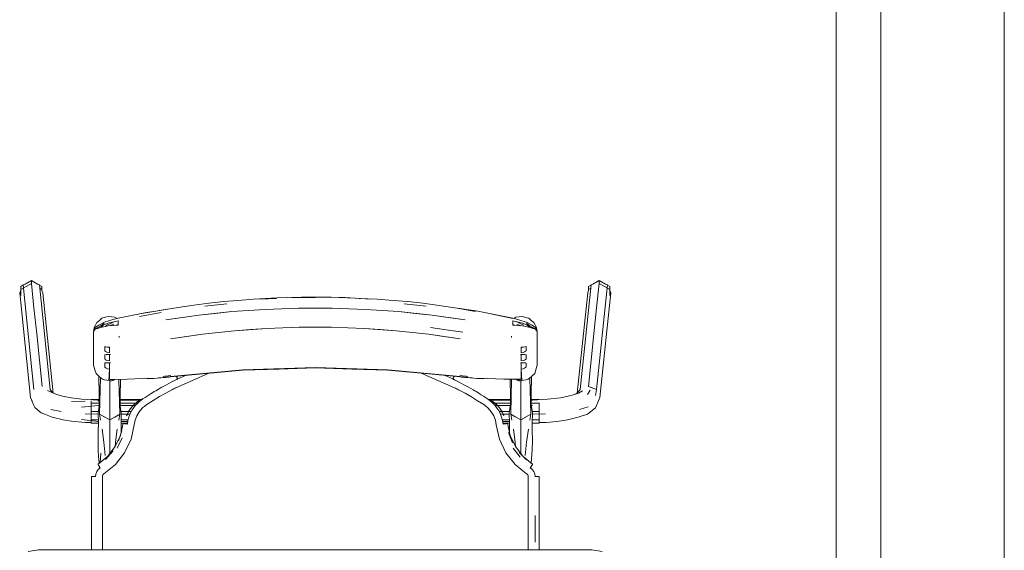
# Model space of a CAD drawing. Header units: millimetres. Extents: x 321 to 585, y -277 to 9.
# Tile 105 of 256: x 395.33 to 397.088, y -212.257 to -211.31. Entities that reach past the tile are written whole.
import ezdxf

# ---------------------------------------------------------------- set-up
doc = ezdxf.new("R2010")
doc.units = ezdxf.units.MM
doc.header["$MEASUREMENT"] = 0
for name, color, linetype, lineweight in [('IFC-Elemento de mobília-Contorno', 152, 'Continuous', 5), ('IFC-Laje-Contorno', 134, 'Continuous', 5), ('IFC-Viga-Contorno', 66, 'Continuous', 5)]:
    doc.layers.add(name, color=color, linetype=linetype, lineweight=lineweight)

msp = doc.modelspace()

# ---------------------------------------------------------------- linework, layer by layer
at = {"layer": 'IFC-Elemento de mobília-Contorno', "color": 7, "lineweight": 5}
for p, q in [((395.3322, -211.7911), (395.351, -211.7806)), ((395.3322, -211.7859), (395.3359, -211.7839)), ((395.3322, -211.7911), (395.3322, -211.7859)), ((395.3359, -211.7839), (395.3362, -211.7831)), ((395.3362, -211.7831), (395.34, -211.7816)), ((395.3362, -211.7831), (395.3556, -211.97)), ((395.34, -211.7816), (395.351, -211.7754)), ((395.351, -211.7806), (395.351, -211.7754)), ((395.351, -211.7754), (395.362, -211.7816)), ((395.351, -211.7806), (395.3512, -211.7807)), ((395.3512, -211.7807), (395.3557, -211.8239)), ((395.362, -211.7816), (395.3655, -211.7829)), ((395.3655, -211.7829), (395.3848, -211.9698)), ((395.3655, -211.7829), (395.3658, -211.7837)), ((395.3658, -211.7837), (395.3699, -211.7859)), ((395.3661, -211.789), (395.3699, -211.7911)), ((395.3699, -211.7932), (395.3699, -211.7859)), ((395.3699, -211.7911), (395.3699, -211.7859)), ((396.3309, -211.9698), (396.3503, -211.7829)), ((396.3459, -211.7859), (396.3499, -211.7837)), ((396.3459, -211.7911), (396.3459, -211.7859)), ((396.3459, -211.7911), (396.3496, -211.789)), ((396.3499, -211.7837), (396.3503, -211.7829)), ((396.3503, -211.7829), (396.3537, -211.7816)), ((396.3537, -211.7816), (396.3647, -211.7754)), ((396.3601, -211.8239), (396.3645, -211.7807)), ((396.3602, -211.97), (396.3795, -211.7831)), ((396.3645, -211.7807), (396.3647, -211.7806)), ((396.3647, -211.7806), (396.3647, -211.7754)), ((396.3647, -211.7754), (396.3758, -211.7816)), ((396.3647, -211.7806), (396.3836, -211.7911)), ((396.3758, -211.7816), (396.3795, -211.7831)), ((396.3795, -211.7831), (396.3798, -211.7839)), ((396.3798, -211.7839), (396.3836, -211.7859)), ((396.3836, -211.7926), (396.3836, -211.7859)), ((396.3836, -211.7911), (396.3836, -211.7859)), ((395.3302, -211.7973), (395.3322, -211.7926)), ((395.3302, -211.7973), (395.3495, -211.9842)), ((395.3322, -211.802), (395.3322, -211.7911)), ((395.3699, -211.7932), (395.3699, -211.7911)), ((395.3699, -211.7932), (395.3715, -211.7971)), ((395.3715, -211.7971), (395.3901, -211.9761)), ((395.7478, -211.8086), (395.7892, -211.8062)), ((395.7892, -211.8062), (395.8082, -211.8057)), ((395.8082, -211.8057), (395.833, -211.805)), ((395.816, -211.8057), (395.8581, -211.8057)), ((395.833, -211.805), (395.8581, -211.8049)), ((395.8581, -211.8049), (395.8863, -211.8051)), ((395.8863, -211.8051), (395.9118, -211.8057)), ((395.9002, -211.8057), (395.929, -211.8067)), ((395.9118, -211.8057), (395.929, -211.8067)), ((395.929, -211.8067), (395.9572, -211.8085)), ((396.3256, -211.9764), (396.3442, -211.7971)), ((396.3442, -211.7971), (396.3459, -211.7932)), ((396.3459, -211.7932), (396.3459, -211.7911)), ((396.3662, -211.9842), (396.3856, -211.7973)), ((396.3836, -211.802), (396.3836, -211.7911)), ((396.3836, -211.7926), (396.3856, -211.7973)), ((395.3557, -211.8239), (395.3605, -211.8706)), ((395.5793, -211.8288), (395.6131, -211.8232)), ((395.6131, -211.8232), (395.6409, -211.8191)), ((395.6409, -211.8191), (395.6676, -211.8157)), ((395.6606, -211.8212), (395.6999, -211.817)), ((395.6676, -211.8157), (395.6944, -211.8128)), ((395.6944, -211.8128), (395.7195, -211.8107)), ((395.7195, -211.8107), (395.7478, -211.8086)), ((395.7589, -211.8085), (395.7886, -211.8076)), ((395.9365, -211.8072), (395.9684, -211.8086)), ((395.9684, -211.8086), (395.9967, -211.8107)), ((395.9967, -211.8107), (396.0233, -211.813)), ((396.0163, -211.817), (396.0556, -211.8212)), ((396.0233, -211.813), (396.05, -211.8159)), ((396.05, -211.8159), (396.0752, -211.8191)), ((396.0752, -211.8191), (396.103, -211.8232)), ((396.103, -211.8232), (396.1242, -211.8267)), ((396.3552, -211.8706), (396.3601, -211.8239)), ((395.4771, -211.8427), (395.4827, -211.841)), ((395.4827, -211.841), (395.4884, -211.8394)), ((395.4884, -211.8394), (395.4943, -211.8401)), ((395.4943, -211.8401), (395.5002, -211.8408)), ((395.5002, -211.8408), (395.5039, -211.8429)), ((395.5057, -211.8425), (395.5326, -211.837)), ((395.5326, -211.837), (395.5563, -211.8324)), ((395.544, -211.8393), (395.5826, -211.8324)), ((395.5446, -211.8349), (395.5732, -211.8298)), ((395.5563, -211.8324), (395.5732, -211.8298)), ((395.5732, -211.8298), (395.6018, -211.8253)), ((395.591, -211.8454), (395.6497, -211.8371)), ((395.591, -211.8454), (395.6209, -211.8412)), ((395.6209, -211.8412), (395.6497, -211.8371)), ((395.6497, -211.8371), (395.7089, -211.8309)), ((395.6497, -211.8371), (395.6793, -211.834)), ((395.6793, -211.834), (395.7089, -211.8309)), ((395.7089, -211.8309), (395.7685, -211.8268)), ((395.7089, -211.8309), (395.7387, -211.8288)), ((395.7387, -211.8288), (395.7685, -211.8268)), ((395.7685, -211.8268), (395.8282, -211.8247)), ((395.7685, -211.8268), (395.7983, -211.8257)), ((395.7983, -211.8257), (395.8282, -211.8247)), ((395.8282, -211.8247), (395.888, -211.8247)), ((395.888, -211.8247), (395.9477, -211.8268)), ((395.888, -211.8247), (395.9178, -211.8257)), ((395.9178, -211.8257), (395.9477, -211.8268)), ((395.9477, -211.8268), (396.0072, -211.8309)), ((395.9477, -211.8268), (395.9774, -211.8288)), ((395.9774, -211.8288), (396.0072, -211.8309)), ((396.0072, -211.8309), (396.0664, -211.8371)), ((396.0072, -211.8309), (396.0368, -211.834)), ((396.0368, -211.834), (396.0664, -211.8371)), ((396.0664, -211.8371), (396.1252, -211.8454)), ((396.0664, -211.8371), (396.0953, -211.8412)), ((396.0953, -211.8412), (396.1252, -211.8454)), ((396.1143, -211.8253), (396.144, -211.8307)), ((396.1143, -211.8253), (396.1454, -211.8297)), ((396.1454, -211.8297), (396.1629, -211.8331)), ((396.1629, -211.8331), (396.1867, -211.8375)), ((396.1715, -211.8349), (396.2107, -211.8433)), ((396.1867, -211.8375), (396.2105, -211.8425)), ((396.2123, -211.8429), (396.216, -211.8408)), ((396.216, -211.8408), (396.2219, -211.8401)), ((396.2219, -211.8401), (396.2278, -211.8394)), ((396.2278, -211.8394), (396.2334, -211.8411)), ((396.2334, -211.8411), (396.2391, -211.8427)), ((395.4621, -211.8662), (395.4632, -211.8591)), ((395.4621, -211.8662), (395.4651, -211.8593)), ((395.4632, -211.8591), (395.4656, -211.8547)), ((395.4651, -211.8593), (395.4712, -211.8547)), ((395.4652, -211.8617), (395.4745, -211.8565)), ((395.4652, -211.8624), (395.4743, -211.859)), ((395.4656, -211.8547), (395.468, -211.8503)), ((395.468, -211.8503), (395.4726, -211.8465)), ((395.4707, -211.8603), (395.4723, -211.858)), ((395.4712, -211.8547), (395.4814, -211.8498)), ((395.4726, -211.8465), (395.4771, -211.8427)), ((395.4743, -211.859), (395.4884, -211.8564)), ((395.4745, -211.8565), (395.481, -211.8514)), ((395.4745, -211.8565), (395.4882, -211.8515)), ((395.4752, -211.8588), (395.476, -211.8578)), ((395.476, -211.8578), (395.4799, -211.8546)), ((395.4814, -211.8498), (395.4895, -211.8471)), ((395.4836, -211.8572), (395.4858, -211.8552)), ((395.4858, -211.8552), (395.4928, -211.852)), ((395.4882, -211.8515), (395.5057, -211.847)), ((395.4884, -211.8564), (395.5057, -211.8548)), ((395.4895, -211.8471), (395.4966, -211.8448)), ((395.4913, -211.8561), (395.4984, -211.8532)), ((395.4928, -211.852), (395.4997, -211.8486)), ((395.4966, -211.8448), (395.5057, -211.8425)), ((395.5022, -211.8551), (395.5057, -211.8541)), ((395.5043, -211.8545), (395.5051, -211.8548)), ((395.5057, -211.849), (395.5057, -211.847)), ((395.5057, -211.8509), (395.5057, -211.849)), ((395.5057, -211.8528), (395.5057, -211.8509)), ((395.5057, -211.8548), (395.5057, -211.8528)), ((395.7713, -211.8609), (395.8291, -211.8588)), ((395.8002, -211.8598), (395.8291, -211.8588)), ((395.8291, -211.8588), (395.887, -211.8588)), ((395.887, -211.8588), (395.9449, -211.8609)), ((395.887, -211.8588), (395.9159, -211.8598)), ((396.0633, -211.8591), (396.0917, -211.8631)), ((396.0633, -211.8591), (396.0914, -211.8631)), ((396.2104, -211.849), (396.2104, -211.847)), ((396.2104, -211.847), (396.2279, -211.8515)), ((396.2104, -211.8509), (396.2104, -211.849)), ((396.2104, -211.8528), (396.2104, -211.8509)), ((396.2104, -211.8548), (396.2104, -211.8528)), ((396.2104, -211.8541), (396.2139, -211.8551)), ((396.2104, -211.8548), (396.2278, -211.8564)), ((396.2105, -211.8425), (396.2195, -211.8448)), ((396.2107, -211.8548), (396.2116, -211.8544)), ((396.2165, -211.8486), (396.2234, -211.8521)), ((396.2177, -211.8531), (396.2248, -211.8561)), ((396.2195, -211.8448), (396.2266, -211.8471)), ((396.2234, -211.8521), (396.2303, -211.8552)), ((396.2266, -211.8471), (396.2347, -211.8498)), ((396.2278, -211.8564), (396.2418, -211.859)), ((396.2279, -211.8515), (396.2417, -211.8565)), ((396.2347, -211.8498), (396.2449, -211.8547)), ((396.2352, -211.8514), (396.2417, -211.8565)), ((396.2356, -211.8543), (396.24, -211.8578)), ((396.2391, -211.8427), (396.2436, -211.8465)), ((396.24, -211.8578), (396.2407, -211.8588)), ((396.2417, -211.8565), (396.2509, -211.8617)), ((396.2418, -211.859), (396.2509, -211.8624)), ((396.2436, -211.8465), (396.2481, -211.8503)), ((396.2436, -211.858), (396.245, -211.8601)), ((396.2449, -211.8547), (396.2508, -211.8591)), ((396.2481, -211.8503), (396.2505, -211.8546)), ((396.2505, -211.8546), (396.2529, -211.8589)), ((396.2508, -211.8591), (396.2541, -211.8661)), ((396.2529, -211.8589), (396.2541, -211.8661)), ((395.3605, -211.8706), (395.3654, -211.9173)), ((395.4621, -211.8662), (395.4652, -211.8617)), ((395.4621, -211.8662), (395.4638, -211.8641)), ((395.4621, -211.8812), (395.4621, -211.8662)), ((395.4638, -211.8641), (395.4652, -211.8624)), ((395.4664, -211.861), (395.4694, -211.8608)), ((395.5076, -211.8747), (395.5078, -211.8757)), ((395.5076, -211.8747), (395.508, -211.8769)), ((395.5078, -211.8757), (395.508, -211.8769)), ((395.5994, -211.8792), (395.6563, -211.8711)), ((395.5994, -211.8792), (395.6286, -211.8751)), ((395.6286, -211.8751), (395.6563, -211.8711)), ((395.6563, -211.8711), (395.7136, -211.865)), ((395.6563, -211.8711), (395.685, -211.868)), ((395.685, -211.868), (395.7136, -211.865)), ((395.7136, -211.865), (395.7713, -211.8609)), ((395.7136, -211.865), (395.7425, -211.8629)), ((395.7425, -211.8629), (395.7713, -211.8609)), ((395.9449, -211.8609), (396.0025, -211.865)), ((395.9449, -211.8609), (395.9737, -211.8629)), ((395.9737, -211.8629), (396.0025, -211.865)), ((396.0025, -211.865), (396.0312, -211.8681)), ((396.0312, -211.8681), (396.0598, -211.8711)), ((396.0598, -211.8711), (396.1167, -211.8792)), ((396.0598, -211.8711), (396.0875, -211.8751)), ((396.0875, -211.8751), (396.1167, -211.8792)), ((396.0914, -211.8631), (396.1211, -211.8673)), ((396.0917, -211.8631), (396.1211, -211.8673)), ((396.2081, -211.8769), (396.2085, -211.8747)), ((396.2081, -211.8769), (396.2083, -211.8757)), ((396.2083, -211.8757), (396.2085, -211.8747)), ((396.2469, -211.8609), (396.2496, -211.861)), ((396.2509, -211.8617), (396.2541, -211.8661)), ((396.2509, -211.8624), (396.2524, -211.8641)), ((396.2524, -211.8641), (396.2541, -211.8661)), ((396.2541, -211.8812), (396.2541, -211.8661)), ((396.3504, -211.9173), (396.3552, -211.8706)), ((395.4621, -211.8962), (395.4621, -211.8812)), ((395.4821, -211.893), (395.4841, -211.8936)), ((395.4821, -211.8949), (395.4821, -211.893)), ((395.4821, -211.8969), (395.4821, -211.8949)), ((395.4841, -211.8936), (395.4863, -211.894)), ((395.4863, -211.894), (395.4884, -211.8943)), ((395.4884, -211.8943), (395.4905, -211.8944)), ((395.4905, -211.8968), (395.4905, -211.8944)), ((396.2256, -211.8944), (396.2277, -211.8943)), ((396.2256, -211.8968), (396.2256, -211.8944)), ((396.2277, -211.8943), (396.2299, -211.894)), ((396.2299, -211.894), (396.232, -211.8936)), ((396.232, -211.8936), (396.2341, -211.893)), ((396.2341, -211.8949), (396.2341, -211.893)), ((396.2341, -211.8969), (396.2341, -211.8949)), ((396.2541, -211.8962), (396.2541, -211.8812)), ((395.4621, -211.9113), (395.4621, -211.8962)), ((395.4621, -211.9263), (395.4621, -211.9113)), ((395.4821, -211.8988), (395.4821, -211.8969)), ((395.4821, -211.9007), (395.4821, -211.8988)), ((395.4821, -211.9007), (395.4827, -211.9016)), ((395.4821, -211.9082), (395.4827, -211.9077)), ((395.4821, -211.91), (395.4821, -211.9082)), ((395.4821, -211.9117), (395.4821, -211.91)), ((395.4821, -211.9135), (395.4821, -211.9117)), ((395.4827, -211.9016), (395.4845, -211.9027)), ((395.4827, -211.9077), (395.4845, -211.9075)), ((395.4845, -211.9027), (395.4872, -211.9036)), ((395.4845, -211.9075), (395.4872, -211.9075)), ((395.4872, -211.9036), (395.4905, -211.9041)), ((395.4872, -211.9075), (395.4905, -211.9075)), ((395.4905, -211.8992), (395.4905, -211.8968)), ((395.4905, -211.9017), (395.4905, -211.8992)), ((395.4905, -211.9041), (395.4905, -211.9017)), ((395.4905, -211.9103), (395.4905, -211.9075)), ((395.4905, -211.9131), (395.4905, -211.9103)), ((395.4909, -211.9075), (395.4921, -211.9075)), ((395.4909, -211.9075), (395.4921, -211.9075)), ((395.4913, -211.9075), (395.4921, -211.9075)), ((395.4917, -211.9075), (395.4921, -211.9075)), ((396.2241, -211.9075), (396.2249, -211.9075)), ((396.2241, -211.9075), (396.2244, -211.9075)), ((396.2241, -211.9075), (396.2252, -211.9075)), ((396.2241, -211.9075), (396.2249, -211.9075)), ((396.2256, -211.8992), (396.2256, -211.8968)), ((396.2256, -211.9017), (396.2256, -211.8992)), ((396.2256, -211.9041), (396.2256, -211.9017)), ((396.2256, -211.9041), (396.229, -211.9036)), ((396.2256, -211.9103), (396.2256, -211.9075)), ((396.2256, -211.9075), (396.229, -211.9075)), ((396.2256, -211.9131), (396.2256, -211.9103)), ((396.229, -211.9036), (396.2317, -211.9027)), ((396.229, -211.9075), (396.2317, -211.9075)), ((396.2317, -211.9027), (396.2334, -211.9016)), ((396.2317, -211.9075), (396.2334, -211.9077)), ((396.2334, -211.9016), (396.2341, -211.9007)), ((396.2334, -211.9077), (396.2341, -211.9082)), ((396.2341, -211.8988), (396.2341, -211.8969)), ((396.2341, -211.9007), (396.2341, -211.8988)), ((396.2341, -211.91), (396.2341, -211.9082)), ((396.2341, -211.9117), (396.2341, -211.91)), ((396.2341, -211.9135), (396.2341, -211.9117)), ((396.2541, -211.9112), (396.2541, -211.8962)), ((396.2541, -211.9263), (396.2541, -211.9112)), ((395.3654, -211.9173), (395.3702, -211.9641)), ((395.4621, -211.9263), (395.4646, -211.9349)), ((395.4821, -211.9153), (395.4821, -211.9135)), ((395.4821, -211.9153), (395.4827, -211.9162)), ((395.4821, -211.9228), (395.4827, -211.9222)), ((395.4821, -211.9245), (395.4821, -211.9228)), ((395.4821, -211.9263), (395.4821, -211.9245)), ((395.4821, -211.9281), (395.4821, -211.9263)), ((395.4821, -211.9298), (395.4821, -211.9281)), ((395.4821, -211.9298), (395.4827, -211.9307)), ((395.4827, -211.9162), (395.4845, -211.9173)), ((395.4827, -211.9222), (395.4845, -211.9221)), ((395.4845, -211.9173), (395.4872, -211.9182)), ((395.4845, -211.9221), (395.4872, -211.9221)), ((395.4872, -211.9182), (395.4905, -211.9187)), ((395.4872, -211.9221), (395.4905, -211.9221)), ((395.4905, -211.9159), (395.4905, -211.9131)), ((395.4905, -211.9187), (395.4905, -211.9159)), ((395.4905, -211.9249), (395.4905, -211.9221)), ((395.4905, -211.9276), (395.4905, -211.9249)), ((395.4905, -211.9304), (395.4905, -211.9276)), ((395.4909, -211.922), (395.491, -211.922)), ((395.4913, -211.922), (395.4921, -211.922)), ((395.4913, -211.922), (395.4921, -211.922)), ((395.4917, -211.922), (395.4921, -211.922)), ((396.2241, -211.922), (396.2244, -211.922)), ((396.2241, -211.922), (396.2249, -211.922)), ((396.2241, -211.922), (396.2248, -211.922)), ((396.2256, -211.9159), (396.2256, -211.9131)), ((396.2256, -211.9187), (396.2256, -211.9159)), ((396.2256, -211.9187), (396.229, -211.9182)), ((396.2256, -211.9249), (396.2256, -211.9221)), ((396.2256, -211.9221), (396.229, -211.9221)), ((396.2256, -211.9276), (396.2256, -211.9249)), ((396.2256, -211.9304), (396.2256, -211.9276)), ((396.229, -211.9182), (396.2317, -211.9173)), ((396.229, -211.9221), (396.2317, -211.9221)), ((396.2317, -211.9173), (396.2334, -211.9162)), ((396.2317, -211.9221), (396.2334, -211.9222)), ((396.2334, -211.9162), (396.2341, -211.9153)), ((396.2334, -211.9222), (396.2341, -211.9228)), ((396.2334, -211.9307), (396.2341, -211.9298)), ((396.2341, -211.9153), (396.2341, -211.9135)), ((396.2341, -211.9245), (396.2341, -211.9228)), ((396.2341, -211.9263), (396.2341, -211.9245)), ((396.2341, -211.9281), (396.2341, -211.9263)), ((396.2341, -211.9298), (396.2341, -211.9281)), ((396.2516, -211.9349), (396.2541, -211.9263)), ((396.3455, -211.9641), (396.3504, -211.9173)), ((395.4646, -211.9349), (395.4664, -211.9411)), ((395.4664, -211.9411), (395.4722, -211.9463)), ((395.4716, -211.9458), (395.4729, -212.0138)), ((395.4722, -211.9463), (395.478, -211.9515)), ((395.4827, -211.9307), (395.4845, -211.9318)), ((395.4845, -211.9318), (395.4872, -211.9328)), ((395.4872, -211.9328), (395.4905, -211.9332)), ((395.4895, -211.9536), (395.4905, -211.9332)), ((395.4905, -211.9332), (395.4905, -211.9304)), ((395.4905, -211.9516), (395.4905, -211.9332)), ((395.5861, -211.9476), (395.5865, -211.9471)), ((395.5861, -211.9477), (395.5861, -211.9476)), ((395.5865, -211.9471), (395.5875, -211.9467)), ((395.5875, -211.9467), (395.5892, -211.9462)), ((395.5892, -211.9462), (395.5911, -211.946)), ((395.5911, -211.946), (395.5932, -211.9457)), ((395.5932, -211.9457), (395.5952, -211.9455)), ((395.5952, -211.9455), (395.5973, -211.9452)), ((395.5952, -211.9478), (395.5973, -211.9475)), ((395.5973, -211.9452), (395.5994, -211.945)), ((395.5973, -211.9475), (395.5994, -211.9473)), ((395.5989, -211.945), (395.5994, -211.9473)), ((395.5989, -211.945), (395.5994, -211.9473)), ((395.5994, -211.9468), (395.7285, -211.9348)), ((395.5994, -211.9473), (395.6639, -211.9412)), ((395.5994, -211.9454), (395.5994, -211.945)), ((395.5994, -211.9459), (395.5994, -211.9454)), ((395.5994, -211.9464), (395.5994, -211.9459)), ((395.5994, -211.9468), (395.5994, -211.9464)), ((395.6097, -211.9463), (395.61, -211.9469)), ((395.61, -211.9469), (395.6112, -211.9493)), ((395.6101, -211.9463), (395.6112, -211.9483)), ((395.6125, -211.9509), (395.626, -211.9448)), ((395.6125, -211.9509), (395.6259, -211.9448)), ((395.6386, -211.9537), (395.6681, -211.9409)), ((395.6639, -211.9412), (395.7285, -211.9352)), ((395.6681, -211.9409), (395.6684, -211.9408)), ((395.7285, -211.9348), (395.8581, -211.9307)), ((395.7285, -211.9352), (395.7933, -211.9332)), ((395.7933, -211.9332), (395.8581, -211.9312)), ((395.8581, -211.9307), (395.9877, -211.9348)), ((395.8581, -211.9312), (395.9229, -211.9332)), ((395.9229, -211.9332), (395.9877, -211.9352)), ((395.9877, -211.9348), (396.1167, -211.9468)), ((395.9877, -211.9352), (396.0666, -211.9426)), ((396.0472, -211.9408), (396.1066, -211.9666)), ((396.0666, -211.9426), (396.1168, -211.9473)), ((396.0897, -211.9447), (396.1033, -211.9509)), ((396.0897, -211.9447), (396.1033, -211.9509)), ((396.1046, -211.9483), (396.1056, -211.9462)), ((396.1046, -211.9493), (396.1058, -211.9469)), ((396.1058, -211.9469), (396.106, -211.9463)), ((396.1167, -211.9454), (396.1167, -211.945)), ((396.1167, -211.945), (396.1188, -211.9452)), ((396.1167, -211.9459), (396.1167, -211.9454)), ((396.1167, -211.9464), (396.1167, -211.9459)), ((396.1167, -211.9468), (396.1167, -211.9464)), ((396.1168, -211.9473), (396.1189, -211.9475)), ((396.1188, -211.9452), (396.1209, -211.9455)), ((396.1189, -211.9475), (396.1209, -211.9478)), ((396.1209, -211.9455), (396.123, -211.9457)), ((396.123, -211.9457), (396.1251, -211.946)), ((396.1251, -211.946), (396.127, -211.9462)), ((396.127, -211.9462), (396.1286, -211.9467)), ((396.1286, -211.9467), (396.1297, -211.9471)), ((396.1297, -211.9471), (396.1301, -211.9476)), ((396.1301, -211.9477), (396.1301, -211.9476)), ((396.2256, -211.9332), (396.2256, -211.9304)), ((396.2256, -211.9332), (396.229, -211.9328)), ((396.2256, -211.9516), (396.2256, -211.9332)), ((396.2256, -211.9332), (396.2266, -211.9536)), ((396.229, -211.9328), (396.2317, -211.9318)), ((396.2317, -211.9318), (396.2334, -211.9307)), ((396.2382, -211.9515), (396.244, -211.9463)), ((396.2428, -212.0138), (396.2441, -211.9462)), ((396.244, -211.9463), (396.2498, -211.9411)), ((396.2498, -211.9411), (396.2516, -211.9349)), ((395.4729, -212.0138), (395.4746, -211.9485)), ((395.478, -211.9515), (395.4818, -211.9522)), ((395.4818, -211.9522), (395.4857, -211.9529)), ((395.4857, -211.9529), (395.4895, -211.9536)), ((395.4895, -211.9536), (395.4905, -211.9538)), ((395.4905, -211.9516), (395.4943, -211.952)), ((395.4905, -211.9516), (395.4915, -211.9517)), ((395.4905, -211.9538), (395.4915, -211.954)), ((395.4909, -211.9567), (395.4909, -211.9539)), ((395.4909, -211.9903), (395.4909, -211.9567)), ((395.4915, -211.9517), (395.4924, -211.9518)), ((395.4915, -211.954), (395.4924, -211.9542)), ((395.4924, -211.9518), (395.4933, -211.9519)), ((395.4924, -211.9542), (395.4934, -211.9544)), ((395.4933, -211.9519), (395.4943, -211.952)), ((395.4934, -211.9544), (395.4942, -211.9541)), ((395.4942, -211.9541), (395.495, -211.9538)), ((395.4943, -211.952), (395.498, -211.9519)), ((395.4943, -211.952), (395.4952, -211.952)), ((395.495, -211.9538), (395.4953, -211.9536)), ((395.4952, -211.952), (395.4957, -211.952)), ((395.4953, -211.9536), (395.4957, -211.9535)), ((395.4957, -211.952), (395.4961, -211.952)), ((395.4957, -211.9535), (395.4961, -211.9533)), ((395.4961, -211.952), (395.4966, -211.952)), ((395.4961, -211.9533), (395.4965, -211.9532)), ((395.4965, -211.9532), (395.4969, -211.9531)), ((395.4966, -211.952), (395.497, -211.952)), ((395.4969, -211.9531), (395.4973, -211.9529)), ((395.497, -211.952), (395.4975, -211.952)), ((395.4973, -211.9529), (395.4977, -211.9528)), ((395.4977, -211.9528), (395.498, -211.9526)), ((395.498, -211.9519), (395.5218, -211.9513)), ((395.498, -211.9526), (395.4984, -211.9525)), ((395.4984, -211.9525), (395.4988, -211.9523)), ((395.4988, -211.9523), (395.4992, -211.9522)), ((395.4992, -211.9522), (395.4996, -211.952)), ((395.4996, -211.952), (395.4998, -211.9519)), ((395.5072, -211.9517), (395.5088, -212.0138)), ((395.5088, -212.0138), (395.51, -211.9516)), ((395.5218, -211.9513), (395.5499, -211.9501)), ((395.5499, -211.9501), (395.5529, -211.9498)), ((395.5529, -211.9498), (395.557, -211.95)), ((395.557, -211.95), (395.5611, -211.95)), ((395.5611, -211.95), (395.5653, -211.95)), ((395.5653, -211.95), (395.5696, -211.95)), ((395.5695, -211.9501), (395.5879, -211.9486)), ((395.5695, -211.95), (395.5695, -211.9501)), ((395.5695, -211.9501), (395.5696, -211.95)), ((395.5779, -211.9492), (395.5861, -211.9482)), ((395.5779, -211.9492), (395.5862, -211.9484)), ((395.5841, -211.9657), (395.5924, -211.9612)), ((395.5861, -211.9479), (395.5861, -211.9477)), ((395.5861, -211.948), (395.5861, -211.9479)), ((395.5861, -211.9482), (395.5861, -211.948)), ((395.5862, -211.9484), (395.5868, -211.9486)), ((395.5868, -211.9486), (395.5879, -211.9486)), ((395.5879, -211.9486), (395.5894, -211.9484)), ((395.5894, -211.9484), (395.5911, -211.9483)), ((395.5911, -211.9483), (395.5931, -211.948)), ((395.5924, -211.9612), (395.6007, -211.9568)), ((395.5931, -211.948), (395.5952, -211.9478)), ((395.6007, -211.9568), (395.6092, -211.9526)), ((395.6092, -211.9526), (395.61, -211.9521)), ((395.6092, -211.9666), (395.6386, -211.9537)), ((395.61, -211.9521), (395.6108, -211.9517)), ((395.6108, -211.9517), (395.6116, -211.9513)), ((395.6112, -211.9483), (395.6125, -211.9509)), ((395.6112, -211.9493), (395.6116, -211.9491)), ((395.6112, -211.9493), (395.6116, -211.9491)), ((395.6112, -211.9493), (395.6121, -211.9511)), ((395.6116, -211.9513), (395.6125, -211.9509)), ((396.1033, -211.9509), (396.1046, -211.9483)), ((396.1033, -211.9509), (396.1041, -211.9513)), ((396.1036, -211.9511), (396.1046, -211.9493)), ((396.1041, -211.9513), (396.1049, -211.9517)), ((396.1042, -211.9491), (396.1046, -211.9493)), ((396.1042, -211.9491), (396.1046, -211.9493)), ((396.1049, -211.9517), (396.1058, -211.9521)), ((396.1058, -211.9521), (396.1066, -211.9526)), ((396.1066, -211.9526), (396.115, -211.9568)), ((396.115, -211.9568), (396.1233, -211.9612)), ((396.1209, -211.9478), (396.123, -211.948)), ((396.123, -211.948), (396.1251, -211.9483)), ((396.1233, -211.9612), (396.1316, -211.9657)), ((396.1251, -211.9483), (396.1267, -211.9484)), ((396.1267, -211.9484), (396.1282, -211.9486)), ((396.1282, -211.9486), (396.1467, -211.9501)), ((396.1282, -211.9486), (396.1293, -211.9486)), ((396.1293, -211.9486), (396.13, -211.9484)), ((396.13, -211.9484), (396.1382, -211.9492)), ((396.1301, -211.9479), (396.1301, -211.9477)), ((396.1301, -211.948), (396.1301, -211.9479)), ((396.1301, -211.9482), (396.1301, -211.948)), ((396.1301, -211.9482), (396.1382, -211.9492)), ((396.1465, -211.95), (396.1467, -211.9501)), ((396.1465, -211.95), (396.1508, -211.95)), ((396.1467, -211.9501), (396.1467, -211.95)), ((396.1508, -211.95), (396.155, -211.95)), ((396.155, -211.95), (396.1592, -211.95)), ((396.1592, -211.95), (396.1632, -211.9498)), ((396.1632, -211.9498), (396.1662, -211.9501)), ((396.1662, -211.9501), (396.1944, -211.9513)), ((396.1944, -211.9513), (396.2143, -211.9517)), ((396.1944, -211.9513), (396.2056, -211.9514)), ((396.1944, -211.9513), (396.2256, -211.9516)), ((396.2056, -211.9514), (396.2057, -211.9514)), ((396.2056, -211.9514), (396.2256, -211.9516)), ((396.2056, -211.9514), (396.2213, -211.952)), ((396.2057, -211.9515), (396.2069, -212.0138)), ((396.2069, -212.0138), (396.2085, -211.9516)), ((396.2159, -211.9518), (396.216, -211.9518)), ((396.216, -211.9518), (396.2165, -211.952)), ((396.2163, -211.9518), (396.2165, -211.952)), ((396.2165, -211.9518), (396.2165, -211.952)), ((396.2165, -211.952), (396.2169, -211.9522)), ((396.2166, -211.9518), (396.2169, -211.9522)), ((396.2168, -211.9518), (396.2169, -211.9522)), ((396.2168, -211.9518), (396.2173, -211.9523)), ((396.2169, -211.9522), (396.2173, -211.9523)), ((396.2173, -211.9523), (396.2173, -211.9519)), ((396.2173, -211.9523), (396.2177, -211.9525)), ((396.2177, -211.9525), (396.2181, -211.9526)), ((396.2179, -211.9519), (396.2185, -211.9528)), ((396.2181, -211.9526), (396.2185, -211.9528)), ((396.2185, -211.9519), (396.2185, -211.9528)), ((396.2185, -211.9528), (396.2189, -211.9529)), ((396.2189, -211.9529), (396.2193, -211.9531)), ((396.2193, -211.9531), (396.2196, -211.9532)), ((396.2196, -211.9532), (396.22, -211.9533)), ((396.22, -211.9533), (396.2204, -211.9535)), ((396.2204, -211.9535), (396.2208, -211.9536)), ((396.2205, -211.952), (396.2208, -211.952)), ((396.2208, -211.952), (396.2213, -211.952)), ((396.2208, -211.9536), (396.2212, -211.9538)), ((396.2212, -211.9538), (396.2216, -211.9539)), ((396.2213, -211.952), (396.2235, -211.9519)), ((396.2213, -211.952), (396.2219, -211.952)), ((396.2216, -211.9539), (396.222, -211.9541)), ((396.2219, -211.952), (396.2224, -211.9519)), ((396.222, -211.9541), (396.2224, -211.9542)), ((396.2224, -211.9519), (396.2229, -211.9519)), ((396.2224, -211.9542), (396.2227, -211.9544)), ((396.2227, -211.9544), (396.2232, -211.9543)), ((396.2229, -211.9519), (396.2235, -211.9519)), ((396.2232, -211.9543), (396.2237, -211.9542)), ((396.2235, -211.9519), (396.2256, -211.9516)), ((396.2235, -211.9519), (396.224, -211.9518)), ((396.2237, -211.9542), (396.2247, -211.954)), ((396.224, -211.9518), (396.2245, -211.9517)), ((396.2245, -211.9517), (396.2256, -211.9516)), ((396.2247, -211.954), (396.2256, -211.9538)), ((396.2249, -211.9567), (396.2249, -211.954)), ((396.2249, -211.9903), (396.2249, -211.9567)), ((396.2256, -211.9538), (396.2266, -211.9536)), ((396.2266, -211.9536), (396.2305, -211.9529)), ((396.2305, -211.9529), (396.2343, -211.9522)), ((396.2343, -211.9522), (396.2382, -211.9515)), ((396.2412, -211.9488), (396.2428, -212.0138)), ((396.3455, -211.9641), (396.3602, -211.97)), ((396.3455, -211.9641), (396.3529, -211.967)), ((395.38, -211.9714), (395.3944, -211.9781)), ((395.3848, -211.9698), (395.3884, -211.9751)), ((395.3855, -211.9729), (395.3892, -211.9757)), ((395.3944, -211.9781), (395.4066, -211.9818)), ((395.4066, -211.9818), (395.422, -211.9848)), ((395.554, -211.9839), (395.5577, -211.9816)), ((395.5577, -211.9816), (395.5614, -211.9793)), ((395.5614, -211.9793), (395.5651, -211.977)), ((395.5651, -211.977), (395.5678, -211.9753)), ((395.5678, -211.9753), (395.5705, -211.9736)), ((395.5686, -211.9893), (395.5799, -211.9825)), ((395.5705, -211.9736), (395.5732, -211.972)), ((395.5732, -211.972), (395.5759, -211.9704)), ((395.5759, -211.9704), (395.5841, -211.9657)), ((395.5799, -211.9825), (395.591, -211.9762)), ((395.591, -211.9762), (395.6019, -211.9703)), ((395.6019, -211.9703), (395.6037, -211.9694)), ((395.6037, -211.9694), (395.6056, -211.9684)), ((395.6056, -211.9684), (395.6074, -211.9675)), ((395.6074, -211.9675), (395.6092, -211.9666)), ((396.1066, -211.9666), (396.1084, -211.9675)), ((396.1084, -211.9675), (396.1102, -211.9684)), ((396.1102, -211.9684), (396.112, -211.9694)), ((396.112, -211.9694), (396.1138, -211.9703)), ((396.1138, -211.9703), (396.1252, -211.9765)), ((396.1252, -211.9765), (396.1365, -211.9829)), ((396.1316, -211.9657), (396.1398, -211.9704)), ((396.1398, -211.9704), (396.1425, -211.972)), ((396.1425, -211.972), (396.1452, -211.9736)), ((396.1452, -211.9736), (396.1479, -211.9753)), ((396.1479, -211.9753), (396.1506, -211.9769)), ((396.1506, -211.9769), (396.1543, -211.9793)), ((396.1543, -211.9793), (396.1581, -211.9816)), ((396.1581, -211.9816), (396.1618, -211.9839)), ((396.2958, -211.9844), (396.3148, -211.9805)), ((396.3148, -211.9805), (396.3277, -211.9764)), ((396.3203, -211.9788), (396.3257, -211.9764)), ((396.3257, -211.9764), (396.3309, -211.9698)), ((396.3277, -211.9764), (396.3352, -211.972)), ((396.3438, -211.9787), (396.3486, -211.9709)), ((396.3582, -211.9807), (396.3602, -211.97)), ((395.3495, -211.9842), (395.3524, -211.9901)), ((395.3495, -211.9842), (395.3556, -211.9983)), ((395.3556, -211.9983), (395.3571, -212.0019)), ((395.422, -211.9848), (395.441, -211.9868)), ((395.4227, -211.9912), (395.4468, -211.9906)), ((395.4404, -212.0011), (395.4702, -211.9982)), ((395.441, -211.9868), (395.4702, -211.9887)), ((395.4579, -211.9879), (395.4579, -211.9877)), ((395.4579, -211.9877), (395.4724, -211.9877)), ((395.4579, -211.994), (395.4579, -211.9898)), ((395.4579, -211.994), (395.4726, -211.994)), ((395.4579, -212.0089), (395.4579, -211.994)), ((395.4702, -211.9908), (395.4702, -211.9887)), ((395.4702, -211.9887), (395.4725, -211.9887)), ((395.4702, -212.0114), (395.4726, -211.9957)), ((395.4702, -211.9982), (395.4722, -211.9982)), ((395.4909, -212.0239), (395.4909, -211.9903)), ((395.5091, -211.9957), (395.5116, -212.0114)), ((395.5092, -211.994), (395.5374, -211.994)), ((395.5093, -211.9877), (395.5468, -211.9877)), ((395.5093, -211.9887), (395.5451, -211.9887)), ((395.5095, -211.9982), (395.5327, -211.9982)), ((395.5278, -212.0041), (395.5313, -211.9997)), ((395.5289, -212.0026), (395.5313, -211.9997)), ((395.5304, -212.0009), (395.5326, -211.9984)), ((395.5313, -211.9997), (395.5353, -211.9958)), ((395.5313, -211.9997), (395.5344, -211.9965)), ((395.5328, -211.9982), (395.5368, -211.9982)), ((395.5329, -212.0034), (395.5366, -211.9985)), ((395.5344, -211.9965), (395.5406, -211.9914)), ((395.5352, -211.9958), (395.5395, -211.9923)), ((395.5366, -211.9985), (395.5408, -211.994)), ((395.5375, -211.994), (395.5408, -211.994)), ((395.5395, -211.9923), (395.5443, -211.9892)), ((395.5406, -211.9914), (395.5443, -211.9892)), ((395.5408, -211.994), (395.5453, -211.9899)), ((395.5436, -211.9896), (395.5446, -211.989)), ((395.5443, -211.9892), (395.5505, -211.9862)), ((395.5443, -211.9892), (395.5475, -211.9873)), ((395.5453, -211.9899), (395.5503, -211.9863)), ((395.5453, -211.9887), (395.547, -211.9887)), ((395.5473, -211.9877), (395.5484, -211.9877)), ((395.5475, -211.9873), (395.5509, -211.9859)), ((395.5503, -211.9863), (395.554, -211.9839)), ((395.5508, -212.0015), (395.5528, -211.9998)), ((395.5528, -211.9998), (395.5549, -211.9982)), ((395.5549, -211.9982), (395.5571, -211.9967)), ((395.5571, -211.9967), (395.5686, -211.9893)), ((396.1365, -211.9829), (396.1476, -211.9897)), ((396.1476, -211.9897), (396.1587, -211.9967)), ((396.1587, -211.9967), (396.1609, -211.9982)), ((396.1608, -211.9982), (396.1629, -211.9998)), ((396.1618, -211.9839), (396.1655, -211.9863)), ((396.1629, -211.9998), (396.1649, -212.0015)), ((396.1648, -211.9859), (396.1682, -211.9873)), ((396.1654, -211.9863), (396.1715, -211.9892)), ((396.1654, -211.9863), (396.1704, -211.9899)), ((396.1673, -211.9877), (396.1683, -211.9877)), ((396.1682, -211.9873), (396.1715, -211.9892)), ((396.1687, -211.9887), (396.1704, -211.9887)), ((396.1689, -211.9877), (396.2064, -211.9877)), ((396.1704, -211.9899), (396.175, -211.994)), ((396.1706, -211.9887), (396.2065, -211.9887)), ((396.1712, -211.9891), (396.1722, -211.9896)), ((396.1715, -211.9892), (396.1762, -211.9923)), ((396.1715, -211.9892), (396.1751, -211.9914)), ((396.175, -211.994), (396.1783, -211.994)), ((396.175, -211.994), (396.1792, -211.9985)), ((396.1751, -211.9914), (396.1814, -211.9965)), ((396.1762, -211.9923), (396.1805, -211.9958)), ((396.1783, -211.994), (396.2066, -211.994)), ((396.1789, -211.9982), (396.1829, -211.9982)), ((396.1792, -211.9985), (396.1829, -212.0034)), ((396.1804, -211.9957), (396.1844, -211.9997)), ((396.1814, -211.9965), (396.1844, -211.9997)), ((396.183, -211.9982), (396.2062, -211.9982)), ((396.1832, -211.9985), (396.1853, -212.0009)), ((396.1844, -211.9997), (396.1869, -212.0026)), ((396.1844, -211.9997), (396.1879, -212.0041)), ((396.2042, -212.0114), (396.2066, -211.9957)), ((396.2249, -212.0239), (396.2249, -211.9903)), ((396.2431, -211.9957), (396.2456, -212.0114)), ((396.2432, -211.994), (396.2579, -211.994)), ((396.2433, -211.9877), (396.2579, -211.9877)), ((396.2433, -211.9887), (396.2456, -211.9887)), ((396.2435, -211.9982), (396.2456, -211.9982)), ((396.2456, -211.9887), (396.2722, -211.987)), ((396.2579, -211.9879), (396.2579, -211.9877)), ((396.2579, -211.994), (396.2579, -211.9937)), ((396.2579, -212.0089), (396.2579, -211.994)), ((396.2722, -211.987), (396.2958, -211.9844)), ((396.3582, -212.0027), (396.3602, -211.9983)), ((396.3602, -211.9983), (396.3662, -211.9842)), ((396.3634, -211.9901), (396.3662, -211.9842)), ((395.3571, -212.0019), (395.3651, -212.0085)), ((395.3651, -212.0085), (395.3687, -212.0112)), ((395.3687, -212.0112), (395.3762, -212.0146)), ((395.3762, -212.0146), (395.3884, -212.0192)), ((395.3859, -212.0053), (395.4041, -212.009)), ((395.447, -212.0134), (395.4702, -212.0139)), ((395.4579, -212.0089), (395.4706, -212.0089)), ((395.4579, -212.0237), (395.4579, -212.0089)), ((395.4702, -212.0114), (395.4706, -212.0303)), ((395.4702, -212.0139), (395.4702, -212.0139)), ((395.4729, -212.0138), (395.4747, -212.0244)), ((395.4729, -212.0138), (395.4909, -212.0239)), ((395.4729, -212.0138), (395.4819, -212.0188)), ((395.4909, -212.0239), (395.5088, -212.0138)), ((395.4998, -212.0188), (395.5088, -212.0138)), ((395.5071, -212.0244), (395.5088, -212.0138)), ((395.5111, -212.0303), (395.5116, -212.0114)), ((395.5112, -212.0089), (395.5247, -212.0089)), ((395.5115, -212.0139), (395.5223, -212.0139)), ((395.5211, -212.0169), (395.5224, -212.0135)), ((395.5211, -212.0169), (395.5224, -212.0135)), ((395.5211, -212.0168), (395.5213, -212.0162)), ((395.5211, -212.0169), (395.5211, -212.0168)), ((395.5213, -212.0164), (395.5241, -212.0102)), ((395.5224, -212.0135), (395.5244, -212.0095)), ((395.5224, -212.0135), (395.524, -212.0103)), ((395.5224, -212.0139), (395.5271, -212.0139)), ((395.524, -212.0103), (395.5258, -212.0071)), ((395.5244, -212.0095), (395.5258, -212.0071)), ((395.5248, -212.0089), (395.5295, -212.0089)), ((395.5251, -212.0084), (395.5282, -212.0037)), ((395.5252, -212.0189), (395.5275, -212.0128)), ((395.5258, -212.0071), (395.5278, -212.0041)), ((395.5275, -212.0128), (395.5304, -212.0071)), ((395.5278, -212.0041), (395.5289, -212.0026)), ((395.5304, -212.0071), (395.531, -212.0062)), ((395.531, -212.0062), (395.5316, -212.0052)), ((395.5316, -212.0052), (395.5322, -212.0043)), ((395.5322, -212.0043), (395.5329, -212.0034)), ((395.5364, -212.0247), (395.5393, -212.0169)), ((395.5393, -212.0169), (395.5436, -212.0097)), ((395.5436, -212.0097), (395.5489, -212.0033)), ((395.5489, -212.0033), (395.5508, -212.0015)), ((396.1649, -212.0015), (396.1668, -212.0033)), ((396.1668, -212.0033), (396.1722, -212.0097)), ((396.1722, -212.0097), (396.1764, -212.0169)), ((396.1764, -212.0169), (396.1794, -212.0247)), ((396.1829, -212.0034), (396.1835, -212.0043)), ((396.1835, -212.0043), (396.1841, -212.0052)), ((396.1841, -212.0052), (396.1847, -212.0062)), ((396.1847, -212.0062), (396.1853, -212.0071)), ((396.1853, -212.0071), (396.1882, -212.0128)), ((396.1862, -212.0089), (396.1909, -212.0089)), ((396.1869, -212.0026), (396.1879, -212.0041)), ((396.1876, -212.0037), (396.1907, -212.0084)), ((396.1879, -212.0041), (396.1899, -212.0071)), ((396.1882, -212.0128), (396.1906, -212.0189)), ((396.1887, -212.0139), (396.1934, -212.0139)), ((396.1899, -212.0071), (396.1914, -212.0095)), ((396.1899, -212.0071), (396.1917, -212.0103)), ((396.191, -212.0089), (396.2046, -212.0089)), ((396.1914, -212.0095), (396.1933, -212.0135)), ((396.1917, -212.0102), (396.1945, -212.0164)), ((396.1917, -212.0103), (396.1933, -212.0135)), ((396.1933, -212.0135), (396.1947, -212.0169)), ((396.1933, -212.0135), (396.1947, -212.0169)), ((396.1935, -212.0139), (396.2042, -212.0139)), ((396.1944, -212.0161), (396.1947, -212.0168)), ((396.1947, -212.0169), (396.1947, -212.0168)), ((396.2042, -212.0114), (396.2046, -212.0303)), ((396.2069, -212.0138), (396.2087, -212.0244)), ((396.2069, -212.0138), (396.2249, -212.0239)), ((396.2069, -212.0138), (396.2159, -212.0188)), ((396.2249, -212.0239), (396.2428, -212.0138)), ((396.2411, -212.0244), (396.2428, -212.0138)), ((396.2451, -212.0303), (396.2456, -212.0114)), ((396.2452, -212.0089), (396.2579, -212.0089)), ((396.2455, -212.0139), (396.2456, -212.0139)), ((396.2456, -212.0139), (396.2687, -212.0134)), ((396.2579, -212.0237), (396.2579, -212.0089)), ((396.3275, -212.0193), (396.3438, -212.0135)), ((396.3298, -212.0053), (396.3448, -212.0008)), ((396.3438, -212.0135), (396.3582, -212.0027)), ((395.3884, -212.0192), (395.4077, -212.0241)), ((395.4077, -212.0241), (395.4227, -212.026)), ((395.4227, -212.026), (395.4468, -212.0287)), ((395.4404, -212.0231), (395.4702, -212.0266)), ((395.4468, -212.0287), (395.4579, -212.0287)), ((395.4579, -212.0237), (395.4705, -212.0237)), ((395.4579, -212.0297), (395.4579, -212.0237)), ((395.4579, -212.0297), (395.4706, -212.0297)), ((395.4702, -212.0266), (395.4705, -212.0266)), ((395.4702, -212.0276), (395.4702, -212.0266)), ((395.4702, -212.0276), (395.4702, -212.0266)), ((395.4705, -212.0427), (395.4706, -212.0303)), ((395.4819, -212.0188), (395.4909, -212.0239)), ((395.4909, -212.0239), (395.4998, -212.0188)), ((395.4909, -212.0346), (395.4909, -212.0239)), ((395.4909, -212.0537), (395.4909, -212.0346)), ((395.5102, -212.0511), (395.5149, -212.03)), ((395.5111, -212.0297), (395.5227, -212.0297)), ((395.5111, -212.0303), (395.5112, -212.0427)), ((395.5112, -212.0266), (395.5232, -212.0266)), ((395.5113, -212.0237), (395.5238, -212.0237)), ((395.5149, -212.03), (395.5155, -212.0303)), ((395.5155, -212.0303), (395.5171, -212.0307)), ((395.5171, -212.0307), (395.5195, -212.0311)), ((395.5195, -212.0311), (395.5224, -212.0315)), ((395.5224, -212.0315), (395.5234, -212.0251)), ((395.5234, -212.0251), (395.5252, -212.0189)), ((395.5289, -212.0586), (395.5347, -212.0329)), ((395.5347, -212.0329), (395.5364, -212.0247)), ((396.1794, -212.0247), (396.181, -212.0329)), ((396.181, -212.0329), (396.1869, -212.0586)), ((396.1906, -212.0189), (396.1923, -212.0251)), ((396.1919, -212.0237), (396.2045, -212.0237)), ((396.1923, -212.0251), (396.1934, -212.0314)), ((396.1925, -212.0266), (396.2045, -212.0266)), ((396.1931, -212.0297), (396.2046, -212.0297)), ((396.1934, -212.0314), (396.1962, -212.0311)), ((396.1962, -212.0311), (396.1986, -212.0307)), ((396.1986, -212.0307), (396.2003, -212.0303)), ((396.2003, -212.0303), (396.2008, -212.03)), ((396.2008, -212.03), (396.2057, -212.0515)), ((396.2045, -212.0427), (396.2046, -212.0303)), ((396.2165, -212.0192), (396.2249, -212.0239)), ((396.2249, -212.0239), (396.2338, -212.0188)), ((396.2249, -212.0346), (396.2249, -212.0239)), ((396.2249, -212.0537), (396.2249, -212.0346)), ((396.2451, -212.0297), (396.2579, -212.0297)), ((396.2451, -212.0303), (396.2452, -212.0427)), ((396.2452, -212.0266), (396.2456, -212.0266)), ((396.2453, -212.0237), (396.2579, -212.0237)), ((396.2579, -212.0297), (396.2579, -212.0237)), ((396.2579, -212.0286), (396.27, -212.0284)), ((396.2579, -212.0297), (396.2579, -212.0286)), ((396.27, -212.0284), (396.2893, -212.027)), ((396.2893, -212.027), (396.3081, -212.0238)), ((396.3081, -212.0238), (396.3275, -212.0193)), ((395.4702, -212.0612), (395.4705, -212.0427)), ((395.4775, -212.0407), (395.4805, -212.0635)), ((395.5006, -212.0716), (395.5099, -212.052)), ((395.5012, -212.0635), (395.5043, -212.0407)), ((395.5068, -212.0611), (395.5128, -212.0432)), ((395.5112, -212.0427), (395.5113, -212.0462)), ((396.2027, -212.0465), (396.21, -212.0651)), ((396.2045, -212.0461), (396.2045, -212.0427)), ((396.2057, -212.0515), (396.2151, -212.0715)), ((396.2115, -212.0407), (396.2145, -212.0635)), ((396.2352, -212.0635), (396.2383, -212.0407)), ((396.2452, -212.0427), (396.2455, -212.0602)), ((395.4702, -212.0612), (395.4704, -212.0777)), ((395.4805, -212.0635), (395.4829, -212.0877)), ((395.4909, -212.0789), (395.4909, -212.0537)), ((395.5004, -212.0719), (395.5012, -212.0635)), ((395.5043, -212.0742), (395.5133, -212.0558)), ((395.5175, -212.0825), (395.5289, -212.0586)), ((396.1869, -212.0586), (396.1982, -212.0825)), ((396.2145, -212.0635), (396.2153, -212.0719)), ((396.2249, -212.0789), (396.2249, -212.0537)), ((396.2328, -212.0877), (396.2352, -212.0635)), ((396.2453, -212.0777), (396.2455, -212.0602)), ((395.4704, -212.0777), (395.471, -212.0885)), ((395.4736, -212.1003), (395.4751, -212.0835)), ((395.4835, -212.0943), (395.4969, -212.0794)), ((395.4871, -212.0891), (395.5006, -212.0716)), ((395.4909, -212.0842), (395.4909, -212.0789)), ((395.5011, -212.1033), (395.5175, -212.0825)), ((396.1982, -212.0825), (396.2146, -212.1033)), ((396.2114, -212.0742), (396.2239, -212.0904)), ((396.2151, -212.0715), (396.2282, -212.0885)), ((396.2219, -212.0821), (396.235, -212.0954)), ((396.2249, -212.0842), (396.2249, -212.0789)), ((396.2434, -212.1013), (396.2453, -212.0777)), ((395.47, -212.1032), (395.4871, -212.0891)), ((395.47, -212.1032), (395.4703, -212.1037)), ((395.4703, -212.1037), (395.4711, -212.105)), ((395.471, -212.0885), (395.4723, -212.1014)), ((395.4711, -212.105), (395.4724, -212.1071)), ((395.4806, -212.12), (395.5011, -212.1033)), ((396.2146, -212.1033), (396.2351, -212.12)), ((396.2292, -212.0895), (396.2457, -212.1032)), ((396.2434, -212.1071), (396.2447, -212.105)), ((396.2447, -212.105), (396.2455, -212.1037)), ((396.2455, -212.1037), (396.2457, -212.1032)), ((395.4654, -212.1251), (395.466, -212.1205)), ((395.466, -212.1205), (395.4677, -212.1162)), ((395.4677, -212.1162), (395.4704, -212.1125)), ((395.4704, -212.1125), (395.4739, -212.1095)), ((395.4724, -212.1071), (395.4739, -212.1095)), ((395.4728, -212.1078), (395.4729, -212.1091)), ((395.4729, -212.1079), (395.4729, -212.1084)), ((395.4729, -212.1079), (395.4729, -212.1084)), ((395.4729, -212.1103), (395.4729, -212.108)), ((395.4781, -212.1236), (395.4786, -212.1222)), ((395.4786, -212.1222), (395.4795, -212.121)), ((395.4795, -212.121), (395.4806, -212.12)), ((396.2351, -212.12), (396.2363, -212.121)), ((396.2363, -212.121), (396.2371, -212.1222)), ((396.2371, -212.1222), (396.2377, -212.1236)), ((396.2418, -212.1095), (396.2434, -212.1071)), ((396.2418, -212.1095), (396.2454, -212.1125)), ((396.2428, -212.1091), (396.2429, -212.1078)), ((396.2428, -212.1103), (396.2428, -212.108)), ((396.2428, -212.1084), (396.2428, -212.108)), ((396.2428, -212.1091), (396.2428, -212.108)), ((396.2428, -212.1103), (396.2428, -212.1091)), ((396.2454, -212.1125), (396.2481, -212.1162)), ((396.2481, -212.1162), (396.2498, -212.1205)), ((396.2498, -212.1205), (396.2503, -212.1251)), ((395.4582, -212.1252), (395.4587, -212.1251)), ((395.4582, -212.1426), (395.4582, -212.1252)), ((395.4587, -212.1251), (395.4602, -212.1251)), ((395.4602, -212.1251), (395.4626, -212.1251)), ((395.4626, -212.1251), (395.4654, -212.1251)), ((395.4779, -212.1251), (395.4781, -212.1236)), ((395.4779, -212.1607), (395.4779, -212.1251)), ((396.2377, -212.1236), (396.2379, -212.1251)), ((396.2379, -212.1421), (396.2379, -212.1251)), ((396.2503, -212.1251), (396.2532, -212.1251)), ((396.2532, -212.1251), (396.2556, -212.1251)), ((396.2556, -212.1251), (396.2571, -212.1251)), ((396.2571, -212.1251), (396.2575, -212.1252)), ((396.2575, -212.1426), (396.2575, -212.1252)), ((395.4582, -212.1601), (395.4582, -212.1426)), ((396.2379, -212.1592), (396.2379, -212.1421)), ((396.2575, -212.1601), (396.2575, -212.1426)), ((395.4582, -212.1776), (395.4582, -212.1601)), ((395.4779, -212.1901), (395.4779, -212.1607)), ((396.2379, -212.1762), (396.2379, -212.1592)), ((396.2575, -212.1776), (396.2575, -212.1601)), ((395.4582, -212.195), (395.4582, -212.1776)), ((395.4779, -212.2171), (395.4779, -212.1901)), ((396.2379, -212.1945), (396.2379, -212.1762)), ((396.2575, -212.195), (396.2575, -212.1776)), ((395.4582, -212.2149), (395.4582, -212.195)), ((396.2379, -212.2046), (396.2379, -212.1945)), ((396.2379, -212.2096), (396.2379, -212.2046)), ((396.2379, -212.2131), (396.2379, -212.2096)), ((396.2502, -212.2184), (396.2503, -212.1945)), ((396.2503, -212.2144), (396.2503, -212.1945)), ((396.2575, -212.195), (396.2575, -212.2149)), ((395.4582, -212.2349), (395.4582, -212.2149)), ((395.4779, -212.2441), (395.4779, -212.2171)), ((396.2379, -212.2199), (396.2379, -212.2131)), ((396.2379, -212.2333), (396.2379, -212.2199)), ((396.2502, -212.2423), (396.2503, -212.2144)), ((396.2502, -212.2423), (396.2502, -212.2184)), ((396.2575, -212.2349), (396.2575, -212.2149)), ((395.4582, -212.2556), (395.4582, -212.2349)), ((395.4779, -212.2556), (395.4779, -212.2441)), ((396.2379, -212.2556), (396.2379, -212.2333)), ((396.2575, -212.2556), (396.2575, -212.2349)), ((395.3455, -212.2589), (395.3639, -212.2556)), ((395.3639, -212.2556), (396.3519, -212.2556)), ((396.3519, -212.2556), (396.3702, -212.2589))]:
    msp.add_line(p, q, dxfattribs=at)
at = {"layer": 'IFC-Laje-Contorno', "color": 7, "lineweight": 5}
msp.add_line((396.8677, -212.2729), (396.8677, -206.0943), dxfattribs=at)
at = {"layer": 'IFC-Viga-Contorno', "color": 7, "lineweight": 5}
for p, q in [((396.788, -212.2729), (396.788, -206.0943)), ((397.088, -212.2729), (397.088, -206.0943))]:
    msp.add_line(p, q, dxfattribs=at)

doc.saveas('drawing.dxf')
